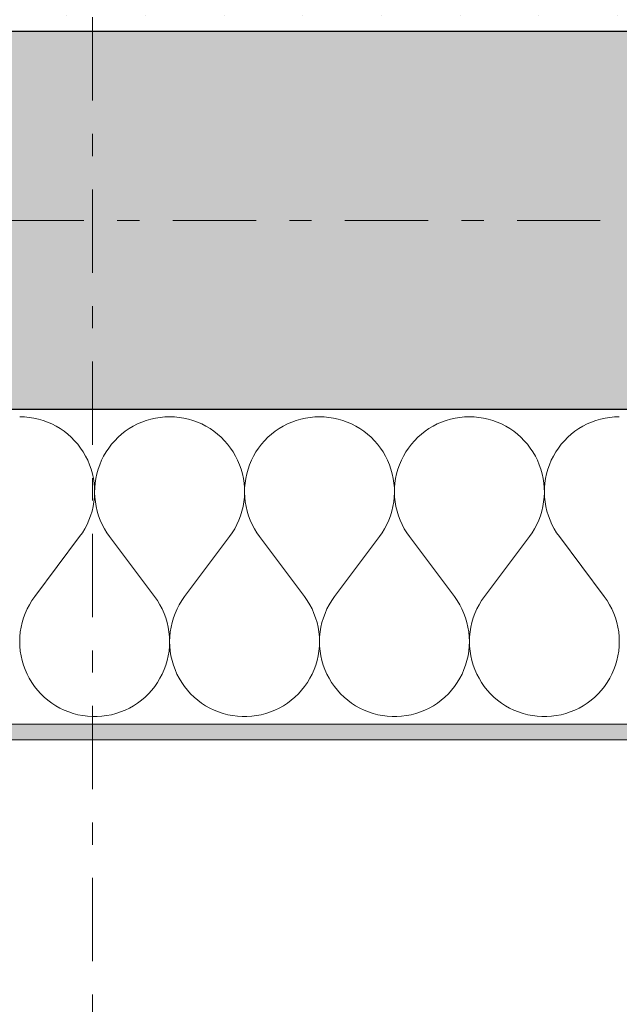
# Model space of a CAD drawing. Extents: x 100 to 2982, y 37 to 2050.
# Tile 64 of 130: x 1693 to 1731, y 558 to 620. Entities that reach past the tile are written whole.
import ezdxf
from ezdxf.xclip import XClip

# ---------------------------------------------------------------- set-up
doc = ezdxf.new("R2010")
doc.units = 0
doc.header["$MEASUREMENT"] = 0
doc.header["$XCLIPFRAME"] = 0
doc.linetypes.add('Przerywana podwójnie', pattern=[54.680554, 26.458333, -10.583333, 7.055556, -10.583333])
for name, color, linetype in [('410-K Osie', 7, 'Continuous'), ('420-K Ściany', 7, 'Continuous'), ('820-G Rysunki Obrazki', 7, 'Continuous')]:
    doc.layers.add(name, color=color, linetype=linetype)
pattern_1 = [(0, (-18316.349, -206.5255), (0, 8.660254), [0, -5]), (0, (-18313.849, -202.195), (0, 8.660254), [0, -5])]

# ---------------------------------------------------------------- blocks, each defined once
blk = doc.blocks.new('*X8')
at = {"layer": '420-K Ściany', "color": 174, "linetype": 'Continuous', "lineweight": 5, "ltscale": 0.2}
for p, q in [((1693.476, 595.023), (1693.175, 595.033)), ((1693.776, 594.995), (1693.476, 595.023)), ((1694.073, 594.947), (1693.776, 594.995)), ((1694.367, 594.881), (1694.073, 594.947)), ((1701.8, 594.947), (1701.507, 594.881)), ((1702.098, 594.995), (1701.8, 594.947)), ((1702.398, 595.023), (1702.098, 594.995)), ((1702.699, 595.033), (1702.398, 595.023)), ((1703, 595.023), (1702.699, 595.033)), ((1703.3, 594.995), (1703, 595.023)), ((1703.597, 594.947), (1703.3, 594.995)), ((1703.891, 594.881), (1703.597, 594.947)), ((1711.324, 594.947), (1711.03, 594.881)), ((1711.622, 594.995), (1711.324, 594.947)), ((1711.922, 595.023), (1711.622, 594.995)), ((1712.223, 595.033), (1711.922, 595.023)), ((1712.524, 595.023), (1712.223, 595.033)), ((1712.823, 594.995), (1712.524, 595.023)), ((1713.121, 594.947), (1712.823, 594.995)), ((1713.415, 594.881), (1713.121, 594.947)), ((1720.848, 594.947), (1720.554, 594.881)), ((1721.145, 594.995), (1720.848, 594.947)), ((1721.445, 595.023), (1721.145, 594.995)), ((1721.746, 595.033), (1721.445, 595.023)), ((1722.047, 595.023), (1721.746, 595.033)), ((1722.347, 594.995), (1722.047, 595.023)), ((1722.645, 594.947), (1722.347, 594.995)), ((1722.939, 594.881), (1722.645, 594.947)), ((1730.372, 594.947), (1730.078, 594.881)), ((1730.669, 594.995), (1730.372, 594.947)), ((1730.969, 595.023), (1730.669, 594.995)), ((1731.27, 595.033), (1730.969, 595.023)), ((1694.656, 594.796), (1694.367, 594.881)), ((1694.939, 594.694), (1694.656, 594.796)), ((1695.216, 594.573), (1694.939, 594.694)), ((1695.483, 594.436), (1695.216, 594.573)), ((1695.742, 594.281), (1695.483, 594.436)), ((1695.991, 594.111), (1695.742, 594.281)), ((1700.132, 594.281), (1699.883, 594.111)), ((1700.39, 594.436), (1700.132, 594.281)), ((1700.658, 594.573), (1700.39, 594.436)), ((1700.934, 594.694), (1700.658, 594.573)), ((1701.217, 594.796), (1700.934, 594.694)), ((1701.507, 594.881), (1701.217, 594.796)), ((1704.18, 594.796), (1703.891, 594.881)), ((1704.463, 594.694), (1704.18, 594.796)), ((1704.739, 594.573), (1704.463, 594.694)), ((1705.007, 594.436), (1704.739, 594.573)), ((1705.266, 594.281), (1705.007, 594.436)), ((1705.514, 594.111), (1705.266, 594.281)), ((1709.655, 594.281), (1709.407, 594.111)), ((1709.914, 594.436), (1709.655, 594.281)), ((1710.182, 594.573), (1709.914, 594.436)), ((1710.458, 594.694), (1710.182, 594.573)), ((1710.741, 594.796), (1710.458, 594.694)), ((1711.03, 594.881), (1710.741, 594.796)), ((1713.704, 594.796), (1713.415, 594.881)), ((1713.987, 594.694), (1713.704, 594.796)), ((1714.263, 594.573), (1713.987, 594.694)), ((1714.531, 594.436), (1714.263, 594.573)), ((1714.79, 594.281), (1714.531, 594.436)), ((1715.038, 594.111), (1714.79, 594.281)), ((1719.179, 594.281), (1718.931, 594.111)), ((1719.438, 594.436), (1719.179, 594.281)), ((1719.706, 594.573), (1719.438, 594.436)), ((1719.982, 594.694), (1719.706, 594.573)), ((1720.265, 594.796), (1719.982, 594.694)), ((1720.554, 594.881), (1720.265, 594.796)), ((1723.228, 594.796), (1722.939, 594.881)), ((1723.511, 594.694), (1723.228, 594.796)), ((1723.787, 594.573), (1723.511, 594.694)), ((1724.055, 594.436), (1723.787, 594.573)), ((1724.314, 594.281), (1724.055, 594.436)), ((1724.562, 594.111), (1724.314, 594.281)), ((1728.703, 594.281), (1728.455, 594.111)), ((1728.962, 594.436), (1728.703, 594.281)), ((1729.23, 594.573), (1728.962, 594.436)), ((1729.506, 594.694), (1729.23, 594.573)), ((1729.789, 594.796), (1729.506, 594.694)), ((1730.078, 594.881), (1729.789, 594.796)), ((1696.228, 593.925), (1695.991, 594.111)), ((1696.453, 593.725), (1696.228, 593.925)), ((1696.665, 593.511), (1696.453, 593.725)), ((1699.421, 593.725), (1699.209, 593.511)), ((1699.646, 593.925), (1699.421, 593.725)), ((1699.883, 594.111), (1699.646, 593.925)), ((1705.752, 593.925), (1705.514, 594.111)), ((1705.977, 593.725), (1705.752, 593.925)), ((1706.188, 593.511), (1705.977, 593.725)), ((1708.945, 593.725), (1708.733, 593.511)), ((1709.17, 593.925), (1708.945, 593.725)), ((1709.407, 594.111), (1709.17, 593.925)), ((1715.275, 593.925), (1715.038, 594.111)), ((1715.5, 593.725), (1715.275, 593.925)), ((1715.712, 593.511), (1715.5, 593.725)), ((1718.469, 593.725), (1718.257, 593.511)), ((1718.694, 593.925), (1718.469, 593.725)), ((1718.931, 594.111), (1718.694, 593.925)), ((1724.799, 593.925), (1724.562, 594.111)), ((1725.024, 593.725), (1724.799, 593.925)), ((1725.236, 593.511), (1725.024, 593.725)), ((1727.992, 593.725), (1727.781, 593.511)), ((1728.217, 593.925), (1727.992, 593.725)), ((1728.455, 594.111), (1728.217, 593.925)), ((1696.862, 593.284), (1696.665, 593.511)), ((1697.046, 593.045), (1696.862, 593.284)), ((1697.213, 592.794), (1697.046, 593.045)), ((1698.828, 593.045), (1698.661, 592.794)), ((1699.011, 593.284), (1698.828, 593.045)), ((1699.209, 593.511), (1699.011, 593.284)), ((1706.386, 593.284), (1706.188, 593.511)), ((1706.569, 593.045), (1706.386, 593.284)), ((1706.737, 592.794), (1706.569, 593.045)), ((1708.352, 593.045), (1708.184, 592.794)), ((1708.535, 593.284), (1708.352, 593.045)), ((1708.733, 593.511), (1708.535, 593.284)), ((1715.91, 593.284), (1715.712, 593.511)), ((1716.093, 593.045), (1715.91, 593.284)), ((1716.261, 592.794), (1716.093, 593.045)), ((1717.876, 593.045), (1717.708, 592.794)), ((1718.059, 593.284), (1717.876, 593.045)), ((1718.257, 593.511), (1718.059, 593.284)), ((1725.434, 593.284), (1725.236, 593.511)), ((1725.617, 593.045), (1725.434, 593.284)), ((1725.785, 592.794), (1725.617, 593.045)), ((1727.4, 593.045), (1727.232, 592.794)), ((1727.583, 593.284), (1727.4, 593.045)), ((1727.781, 593.511), (1727.583, 593.284)), ((1697.365, 592.534), (1697.213, 592.794)), ((1697.499, 592.265), (1697.365, 592.534)), ((1698.509, 592.534), (1698.374, 592.265)), ((1698.661, 592.794), (1698.509, 592.534)), ((1706.888, 592.534), (1706.737, 592.794)), ((1707.023, 592.265), (1706.888, 592.534)), ((1708.033, 592.534), (1707.898, 592.265)), ((1708.184, 592.794), (1708.033, 592.534)), ((1716.412, 592.534), (1716.261, 592.794)), ((1716.547, 592.265), (1716.412, 592.534)), ((1717.557, 592.534), (1717.422, 592.265)), ((1717.708, 592.794), (1717.557, 592.534)), ((1725.936, 592.534), (1725.785, 592.794)), ((1726.071, 592.265), (1725.936, 592.534)), ((1727.08, 592.534), (1726.946, 592.265)), ((1727.232, 592.794), (1727.08, 592.534)), ((1697.617, 591.987), (1697.499, 592.265)), ((1697.716, 591.703), (1697.617, 591.987)), ((1698.257, 591.987), (1698.157, 591.703)), ((1698.374, 592.265), (1698.257, 591.987)), ((1707.141, 591.987), (1707.023, 592.265)), ((1707.24, 591.703), (1707.141, 591.987)), ((1707.781, 591.987), (1707.681, 591.703)), ((1707.898, 592.265), (1707.781, 591.987)), ((1716.664, 591.987), (1716.547, 592.265)), ((1716.764, 591.703), (1716.664, 591.987)), ((1717.305, 591.987), (1717.205, 591.703)), ((1717.422, 592.265), (1717.305, 591.987)), ((1726.188, 591.987), (1726.071, 592.265)), ((1726.288, 591.703), (1726.188, 591.987)), ((1726.828, 591.987), (1726.729, 591.703)), ((1726.946, 592.265), (1726.828, 591.987)), ((1697.798, 591.413), (1697.716, 591.703)), ((1697.861, 591.118), (1697.798, 591.413)), ((1698.076, 591.413), (1698.013, 591.118)), ((1698.157, 591.703), (1698.076, 591.413)), ((1707.322, 591.413), (1707.24, 591.703)), ((1707.385, 591.118), (1707.322, 591.413)), ((1707.6, 591.413), (1707.537, 591.118)), ((1707.681, 591.703), (1707.6, 591.413)), ((1716.845, 591.413), (1716.764, 591.703)), ((1716.908, 591.118), (1716.845, 591.413)), ((1717.123, 591.413), (1717.061, 591.118)), ((1717.205, 591.703), (1717.123, 591.413)), ((1726.369, 591.413), (1726.288, 591.703)), ((1726.432, 591.118), (1726.369, 591.413)), ((1726.647, 591.413), (1726.584, 591.118)), ((1726.729, 591.703), (1726.647, 591.413)), ((1697.905, 590.82), (1697.861, 591.118)), ((1697.93, 590.52), (1697.905, 590.82)), ((1697.969, 590.82), (1697.943, 590.52)), ((1698.013, 591.118), (1697.969, 590.82)), ((1707.429, 590.82), (1707.385, 591.118)), ((1707.454, 590.52), (1707.429, 590.82)), ((1707.492, 590.82), (1707.467, 590.52)), ((1707.537, 591.118), (1707.492, 590.82)), ((1716.953, 590.82), (1716.908, 591.118)), ((1716.978, 590.52), (1716.953, 590.82)), ((1717.016, 590.82), (1716.991, 590.52)), ((1717.061, 591.118), (1717.016, 590.82)), ((1726.476, 590.82), (1726.432, 591.118)), ((1726.502, 590.52), (1726.476, 590.82)), ((1726.54, 590.82), (1726.515, 590.52)), ((1726.584, 591.118), (1726.54, 590.82)), ((1697.892, 589.619), (1697.924, 589.918)), ((1697.924, 589.918), (1697.937, 590.219)), ((1697.937, 590.219), (1697.93, 590.52)), ((1697.943, 590.52), (1697.937, 590.219)), ((1697.937, 590.219), (1697.95, 589.918)), ((1697.95, 589.918), (1697.982, 589.619)), ((1707.416, 589.619), (1707.448, 589.918)), ((1707.448, 589.918), (1707.46, 590.219)), ((1707.46, 590.219), (1707.454, 590.52)), ((1707.467, 590.52), (1707.461, 590.219)), ((1707.461, 590.219), (1707.474, 589.918)), ((1707.474, 589.918), (1707.506, 589.619)), ((1716.94, 589.619), (1716.971, 589.918)), ((1716.971, 589.918), (1716.984, 590.219)), ((1716.984, 590.219), (1716.978, 590.52)), ((1716.991, 590.52), (1716.985, 590.219)), ((1716.985, 590.219), (1716.998, 589.918)), ((1716.998, 589.918), (1717.029, 589.619)), ((1726.463, 589.619), (1726.495, 589.918)), ((1726.495, 589.918), (1726.508, 590.219)), ((1726.508, 590.219), (1726.502, 590.52)), ((1726.515, 590.52), (1726.509, 590.219)), ((1726.509, 590.219), (1726.521, 589.918)), ((1726.521, 589.918), (1726.553, 589.619)), ((1697.772, 589.029), (1697.841, 589.322)), ((1697.841, 589.322), (1697.892, 589.619)), ((1697.982, 589.619), (1698.032, 589.322)), ((1698.032, 589.322), (1698.102, 589.029)), ((1707.296, 589.029), (1707.365, 589.322)), ((1707.365, 589.322), (1707.416, 589.619)), ((1707.506, 589.619), (1707.556, 589.322)), ((1707.556, 589.322), (1707.626, 589.029)), ((1716.82, 589.029), (1716.889, 589.322)), ((1716.889, 589.322), (1716.94, 589.619)), ((1717.029, 589.619), (1717.08, 589.322)), ((1717.08, 589.322), (1717.149, 589.029)), ((1726.343, 589.029), (1726.413, 589.322)), ((1726.413, 589.322), (1726.463, 589.619)), ((1726.553, 589.619), (1726.604, 589.322)), ((1726.604, 589.322), (1726.673, 589.029)), ((1697.578, 588.458), (1697.684, 588.74)), ((1697.684, 588.74), (1697.772, 589.029)), ((1698.102, 589.029), (1698.189, 588.74)), ((1698.189, 588.74), (1698.295, 588.458)), ((1707.102, 588.458), (1707.208, 588.74)), ((1707.208, 588.74), (1707.296, 589.029)), ((1707.626, 589.029), (1707.713, 588.74)), ((1707.713, 588.74), (1707.819, 588.458)), ((1716.626, 588.458), (1716.732, 588.74)), ((1716.732, 588.74), (1716.82, 589.029)), ((1717.149, 589.029), (1717.237, 588.74)), ((1717.237, 588.74), (1717.343, 588.458)), ((1726.15, 588.458), (1726.256, 588.74)), ((1726.256, 588.74), (1726.343, 589.029)), ((1726.673, 589.029), (1726.761, 588.74)), ((1726.761, 588.74), (1726.867, 588.458)), ((1697.315, 587.917), (1697.455, 588.184)), ((1697.455, 588.184), (1697.578, 588.458)), ((1698.295, 588.458), (1698.419, 588.184)), ((1698.419, 588.184), (1698.559, 587.917)), ((1706.838, 587.917), (1706.979, 588.184)), ((1706.979, 588.184), (1707.102, 588.458)), ((1707.819, 588.458), (1707.942, 588.184)), ((1707.942, 588.184), (1708.083, 587.917)), ((1716.362, 587.917), (1716.503, 588.184)), ((1716.503, 588.184), (1716.626, 588.458)), ((1717.343, 588.458), (1717.466, 588.184)), ((1717.466, 588.184), (1717.607, 587.917)), ((1725.886, 587.917), (1726.027, 588.184)), ((1726.027, 588.184), (1726.15, 588.458)), ((1726.867, 588.458), (1726.99, 588.184)), ((1726.99, 588.184), (1727.131, 587.917)), ((1694.127, 583.604), (1696.984, 587.414)), ((1696.984, 587.414), (1697.157, 587.66)), ((1697.157, 587.66), (1697.315, 587.917)), ((1698.559, 587.917), (1698.716, 587.66)), ((1698.716, 587.66), (1698.889, 587.414)), ((1701.746, 583.604), (1698.889, 587.414)), ((1703.651, 583.604), (1706.508, 587.414)), ((1706.508, 587.414), (1706.681, 587.66)), ((1706.681, 587.66), (1706.838, 587.917)), ((1708.083, 587.917), (1708.24, 587.66)), ((1708.24, 587.66), (1708.413, 587.414)), ((1711.27, 583.604), (1708.413, 587.414)), ((1713.175, 583.604), (1716.032, 587.414)), ((1716.032, 587.414), (1716.205, 587.66)), ((1716.205, 587.66), (1716.362, 587.917)), ((1717.607, 587.917), (1717.764, 587.66)), ((1717.764, 587.66), (1717.937, 587.414)), ((1720.794, 583.604), (1717.937, 587.414)), ((1722.699, 583.604), (1725.556, 587.414)), ((1725.556, 587.414), (1725.729, 587.66)), ((1725.729, 587.66), (1725.886, 587.917)), ((1727.131, 587.917), (1727.288, 587.66)), ((1727.288, 587.66), (1727.461, 587.414)), ((1730.318, 583.604), (1727.461, 587.414)), ((1693.793, 583.093), (1693.651, 582.822)), ((1693.952, 583.354), (1693.793, 583.093)), ((1694.127, 583.604), (1693.952, 583.354)), ((1701.922, 583.354), (1701.746, 583.604)), ((1702.081, 583.093), (1701.922, 583.354)), ((1702.223, 582.822), (1702.081, 583.093)), ((1703.317, 583.093), (1703.175, 582.822)), ((1703.476, 583.354), (1703.317, 583.093)), ((1703.651, 583.604), (1703.476, 583.354)), ((1711.446, 583.354), (1711.27, 583.604)), ((1711.605, 583.093), (1711.446, 583.354)), ((1711.747, 582.822), (1711.605, 583.093)), ((1712.841, 583.093), (1712.699, 582.822)), ((1713, 583.354), (1712.841, 583.093)), ((1713.175, 583.604), (1713, 583.354)), ((1720.969, 583.354), (1720.794, 583.604)), ((1721.128, 583.093), (1720.969, 583.354)), ((1721.27, 582.822), (1721.128, 583.093)), ((1722.364, 583.093), (1722.222, 582.822)), ((1722.523, 583.354), (1722.364, 583.093)), ((1722.699, 583.604), (1722.523, 583.354)), ((1730.493, 583.354), (1730.318, 583.604)), ((1730.652, 583.093), (1730.493, 583.354)), ((1730.794, 582.822), (1730.652, 583.093)), ((1693.527, 582.543), (1693.421, 582.257)), ((1693.651, 582.822), (1693.527, 582.543)), ((1702.347, 582.543), (1702.223, 582.822)), ((1702.453, 582.257), (1702.347, 582.543)), ((1703.051, 582.543), (1702.944, 582.257)), ((1703.175, 582.822), (1703.051, 582.543)), ((1711.871, 582.543), (1711.747, 582.822)), ((1711.977, 582.257), (1711.871, 582.543)), ((1712.574, 582.543), (1712.468, 582.257)), ((1712.699, 582.822), (1712.574, 582.543)), ((1721.395, 582.543), (1721.27, 582.822)), ((1721.501, 582.257), (1721.395, 582.543)), ((1722.098, 582.543), (1721.992, 582.257)), ((1722.222, 582.822), (1722.098, 582.543)), ((1730.918, 582.543), (1730.794, 582.822)), ((1731.025, 582.257), (1730.918, 582.543)), ((1693.333, 581.964), (1693.264, 581.666)), ((1693.421, 582.257), (1693.333, 581.964)), ((1702.541, 581.964), (1702.453, 582.257)), ((1702.609, 581.666), (1702.541, 581.964)), ((1702.857, 581.964), (1702.788, 581.666)), ((1702.944, 582.257), (1702.857, 581.964)), ((1712.064, 581.964), (1711.977, 582.257)), ((1712.133, 581.666), (1712.064, 581.964)), ((1712.381, 581.964), (1712.312, 581.666)), ((1712.468, 582.257), (1712.381, 581.964)), ((1721.588, 581.964), (1721.501, 582.257)), ((1721.657, 581.666), (1721.588, 581.964)), ((1721.904, 581.964), (1721.836, 581.666)), ((1721.992, 582.257), (1721.904, 581.964)), ((1731.112, 581.964), (1731.025, 582.257)), ((1731.181, 581.666), (1731.112, 581.964)), ((1693.215, 581.364), (1693.185, 581.06)), ((1693.264, 581.666), (1693.215, 581.364)), ((1702.659, 581.364), (1702.609, 581.666)), ((1702.688, 581.06), (1702.659, 581.364)), ((1702.739, 581.364), (1702.709, 581.06)), ((1702.788, 581.666), (1702.739, 581.364)), ((1712.182, 581.364), (1712.133, 581.666)), ((1712.212, 581.06), (1712.182, 581.364)), ((1712.263, 581.364), (1712.233, 581.06)), ((1712.312, 581.666), (1712.263, 581.364)), ((1721.706, 581.364), (1721.657, 581.666)), ((1721.736, 581.06), (1721.706, 581.364)), ((1721.787, 581.364), (1721.757, 581.06)), ((1721.836, 581.666), (1721.787, 581.364)), ((1731.23, 581.364), (1731.181, 581.666)), ((1731.26, 581.06), (1731.23, 581.364)), ((1693.185, 581.06), (1693.175, 580.755)), ((1693.175, 580.755), (1693.184, 580.449)), ((1702.699, 580.755), (1702.688, 581.06)), ((1702.689, 580.449), (1702.699, 580.755)), ((1702.709, 581.06), (1702.699, 580.755)), ((1702.699, 580.755), (1702.708, 580.449)), ((1712.223, 580.755), (1712.212, 581.06)), ((1712.213, 580.449), (1712.223, 580.755)), ((1712.233, 581.06), (1712.223, 580.755)), ((1712.223, 580.755), (1712.232, 580.449)), ((1721.746, 580.755), (1721.736, 581.06)), ((1721.737, 580.449), (1721.746, 580.755)), ((1721.757, 581.06), (1721.746, 580.755)), ((1721.746, 580.755), (1721.756, 580.449)), ((1731.27, 580.755), (1731.26, 581.06)), ((1731.261, 580.449), (1731.27, 580.755)), ((1693.184, 580.449), (1693.213, 580.145)), ((1693.213, 580.145), (1693.261, 579.844)), ((1702.612, 579.844), (1702.661, 580.145)), ((1702.661, 580.145), (1702.689, 580.449)), ((1702.708, 580.449), (1702.737, 580.145)), ((1702.737, 580.145), (1702.785, 579.844)), ((1712.136, 579.844), (1712.184, 580.145)), ((1712.184, 580.145), (1712.213, 580.449)), ((1712.232, 580.449), (1712.261, 580.145)), ((1712.261, 580.145), (1712.309, 579.844)), ((1721.66, 579.844), (1721.708, 580.145)), ((1721.708, 580.145), (1721.737, 580.449)), ((1721.756, 580.449), (1721.785, 580.145)), ((1721.785, 580.145), (1721.833, 579.844)), ((1731.184, 579.844), (1731.232, 580.145)), ((1731.232, 580.145), (1731.261, 580.449)), ((1693.261, 579.844), (1693.329, 579.546)), ((1693.329, 579.546), (1693.416, 579.252)), ((1702.458, 579.252), (1702.545, 579.546)), ((1702.545, 579.546), (1702.612, 579.844)), ((1702.785, 579.844), (1702.853, 579.546)), ((1702.853, 579.546), (1702.939, 579.252)), ((1711.982, 579.252), (1712.069, 579.546)), ((1712.069, 579.546), (1712.136, 579.844)), ((1712.309, 579.844), (1712.377, 579.546)), ((1712.377, 579.546), (1712.463, 579.252)), ((1721.506, 579.252), (1721.592, 579.546)), ((1721.592, 579.546), (1721.66, 579.844)), ((1721.833, 579.844), (1721.9, 579.546)), ((1721.9, 579.546), (1721.987, 579.252)), ((1731.03, 579.252), (1731.116, 579.546)), ((1731.116, 579.546), (1731.184, 579.844)), ((1693.416, 579.252), (1693.521, 578.966)), ((1693.521, 578.966), (1693.644, 578.686)), ((1693.644, 578.686), (1693.785, 578.415)), ((1702.089, 578.415), (1702.23, 578.686)), ((1702.23, 578.686), (1702.353, 578.966)), ((1702.353, 578.966), (1702.458, 579.252)), ((1702.939, 579.252), (1703.045, 578.966)), ((1703.045, 578.966), (1703.168, 578.686)), ((1703.168, 578.686), (1703.309, 578.415)), ((1711.612, 578.415), (1711.753, 578.686)), ((1711.753, 578.686), (1711.877, 578.966)), ((1711.877, 578.966), (1711.982, 579.252)), ((1712.463, 579.252), (1712.568, 578.966)), ((1712.568, 578.966), (1712.692, 578.686)), ((1712.692, 578.686), (1712.833, 578.415)), ((1721.136, 578.415), (1721.277, 578.686)), ((1721.277, 578.686), (1721.401, 578.966)), ((1721.401, 578.966), (1721.506, 579.252)), ((1721.987, 579.252), (1722.092, 578.966)), ((1722.092, 578.966), (1722.215, 578.686)), ((1722.215, 578.686), (1722.357, 578.415)), ((1730.66, 578.415), (1730.801, 578.686)), ((1730.801, 578.686), (1730.924, 578.966)), ((1730.924, 578.966), (1731.03, 579.252)), ((1693.785, 578.415), (1693.943, 578.153)), ((1693.943, 578.153), (1694.118, 577.903)), ((1701.756, 577.903), (1701.931, 578.153)), ((1701.931, 578.153), (1702.089, 578.415)), ((1703.309, 578.415), (1703.467, 578.153)), ((1703.467, 578.153), (1703.642, 577.903)), ((1711.28, 577.903), (1711.454, 578.153)), ((1711.454, 578.153), (1711.612, 578.415)), ((1712.833, 578.415), (1712.991, 578.153)), ((1712.991, 578.153), (1713.165, 577.903)), ((1720.804, 577.903), (1720.978, 578.153)), ((1720.978, 578.153), (1721.136, 578.415)), ((1722.357, 578.415), (1722.515, 578.153)), ((1722.515, 578.153), (1722.689, 577.903)), ((1730.327, 577.903), (1730.502, 578.153)), ((1730.502, 578.153), (1730.66, 578.415)), ((1694.118, 577.903), (1694.308, 577.664)), ((1694.308, 577.664), (1694.513, 577.437)), ((1694.513, 577.437), (1694.733, 577.224)), ((1701.141, 577.224), (1701.36, 577.437)), ((1701.36, 577.437), (1701.566, 577.664)), ((1701.566, 577.664), (1701.756, 577.903)), ((1703.642, 577.903), (1703.832, 577.664)), ((1703.832, 577.664), (1704.037, 577.437)), ((1704.037, 577.437), (1704.256, 577.224)), ((1710.665, 577.224), (1710.884, 577.437)), ((1710.884, 577.437), (1711.089, 577.664)), ((1711.089, 577.664), (1711.28, 577.903)), ((1713.165, 577.903), (1713.356, 577.664)), ((1713.356, 577.664), (1713.561, 577.437)), ((1713.561, 577.437), (1713.78, 577.224)), ((1720.189, 577.224), (1720.408, 577.437)), ((1720.408, 577.437), (1720.613, 577.664)), ((1720.613, 577.664), (1720.804, 577.903)), ((1722.689, 577.903), (1722.88, 577.664)), ((1722.88, 577.664), (1723.085, 577.437)), ((1723.085, 577.437), (1723.304, 577.224)), ((1729.712, 577.224), (1729.932, 577.437)), ((1729.932, 577.437), (1730.137, 577.664)), ((1730.137, 577.664), (1730.327, 577.903)), ((1694.733, 577.224), (1694.965, 577.026)), ((1694.965, 577.026), (1695.21, 576.843)), ((1695.21, 576.843), (1695.466, 576.676)), ((1700.408, 576.676), (1700.664, 576.843)), ((1700.664, 576.843), (1700.909, 577.026)), ((1700.909, 577.026), (1701.141, 577.224)), ((1704.256, 577.224), (1704.489, 577.026)), ((1704.489, 577.026), (1704.734, 576.843)), ((1704.734, 576.843), (1704.99, 576.676)), ((1709.932, 576.676), (1710.188, 576.843)), ((1710.188, 576.843), (1710.432, 577.026)), ((1710.432, 577.026), (1710.665, 577.224)), ((1713.78, 577.224), (1714.013, 577.026)), ((1714.013, 577.026), (1714.258, 576.843)), ((1714.258, 576.843), (1714.514, 576.676)), ((1719.455, 576.676), (1719.711, 576.843)), ((1719.711, 576.843), (1719.956, 577.026)), ((1719.956, 577.026), (1720.189, 577.224)), ((1723.304, 577.224), (1723.537, 577.026)), ((1723.537, 577.026), (1723.781, 576.843)), ((1723.781, 576.843), (1724.037, 576.676)), ((1728.979, 576.676), (1729.235, 576.843)), ((1729.235, 576.843), (1729.48, 577.026)), ((1729.48, 577.026), (1729.712, 577.224)), ((1695.466, 576.676), (1695.732, 576.526)), ((1695.732, 576.526), (1696.007, 576.393)), ((1696.007, 576.393), (1696.291, 576.279)), ((1696.291, 576.279), (1696.581, 576.182)), ((1696.581, 576.182), (1696.876, 576.105)), ((1698.998, 576.105), (1699.293, 576.182)), ((1699.293, 576.182), (1699.583, 576.279)), ((1699.583, 576.279), (1699.866, 576.393)), ((1699.866, 576.393), (1700.142, 576.526)), ((1700.142, 576.526), (1700.408, 576.676)), ((1704.99, 576.676), (1705.256, 576.526)), ((1705.256, 576.526), (1705.531, 576.393)), ((1705.531, 576.393), (1705.814, 576.279)), ((1705.814, 576.279), (1706.104, 576.182)), ((1706.104, 576.182), (1706.4, 576.105)), ((1708.521, 576.105), (1708.817, 576.182)), ((1708.817, 576.182), (1709.107, 576.279)), ((1709.107, 576.279), (1709.39, 576.393)), ((1709.39, 576.393), (1709.665, 576.526)), ((1709.665, 576.526), (1709.932, 576.676)), ((1714.514, 576.676), (1714.78, 576.526)), ((1714.78, 576.526), (1715.055, 576.393)), ((1715.055, 576.393), (1715.338, 576.279)), ((1715.338, 576.279), (1715.628, 576.182)), ((1715.628, 576.182), (1715.924, 576.105)), ((1718.045, 576.105), (1718.341, 576.182)), ((1718.341, 576.182), (1718.631, 576.279)), ((1718.631, 576.279), (1718.914, 576.393)), ((1718.914, 576.393), (1719.189, 576.526)), ((1719.189, 576.526), (1719.455, 576.676)), ((1724.037, 576.676), (1724.304, 576.526)), ((1724.304, 576.526), (1724.579, 576.393)), ((1724.579, 576.393), (1724.862, 576.279)), ((1724.862, 576.279), (1725.152, 576.182)), ((1725.152, 576.182), (1725.448, 576.105)), ((1727.569, 576.105), (1727.865, 576.182)), ((1727.865, 576.182), (1728.155, 576.279)), ((1728.155, 576.279), (1728.438, 576.393)), ((1728.438, 576.393), (1728.713, 576.526)), ((1728.713, 576.526), (1728.979, 576.676)), ((1696.876, 576.105), (1697.176, 576.046)), ((1697.176, 576.046), (1697.479, 576.007)), ((1697.479, 576.007), (1697.784, 575.988)), ((1697.784, 575.988), (1698.09, 575.988)), ((1698.09, 575.988), (1698.395, 576.007)), ((1698.395, 576.007), (1698.698, 576.046)), ((1698.698, 576.046), (1698.998, 576.105)), ((1706.4, 576.105), (1706.7, 576.046)), ((1706.7, 576.046), (1707.003, 576.007)), ((1707.003, 576.007), (1707.308, 575.988)), ((1707.308, 575.988), (1707.613, 575.988)), ((1707.613, 575.988), (1707.918, 576.007)), ((1707.918, 576.007), (1708.221, 576.046)), ((1708.221, 576.046), (1708.521, 576.105)), ((1715.924, 576.105), (1716.224, 576.046)), ((1716.224, 576.046), (1716.527, 576.007)), ((1716.527, 576.007), (1716.832, 575.988)), ((1716.832, 575.988), (1717.137, 575.988)), ((1717.137, 575.988), (1717.442, 576.007)), ((1717.442, 576.007), (1717.745, 576.046)), ((1717.745, 576.046), (1718.045, 576.105)), ((1725.448, 576.105), (1725.747, 576.046)), ((1725.747, 576.046), (1726.051, 576.007)), ((1726.051, 576.007), (1726.355, 575.988)), ((1726.355, 575.988), (1726.661, 575.988)), ((1726.661, 575.988), (1726.966, 576.007)), ((1726.966, 576.007), (1727.269, 576.046)), ((1727.269, 576.046), (1727.569, 576.105))]:
    blk.add_line(p, q, dxfattribs=at)
blk = doc.blocks.new('Rysunek_1_1', base_point=(-18316.349, -206.526))
at = {"layer": '420-K Ściany', "linetype": 'Continuous', "lineweight": 5}
h = blk.add_hatch(dxfattribs=at)
h.set_pattern_fill('Tynk_0001', color=180, style=0, pattern_type=2)
h.set_pattern_definition(pattern_1)
h.paths.add_polyline_path([(1867.622, 621.009), (1589.802, 621.009), (1589.802, 619.509), (1867.622, 619.509)])
at = {"layer": '420-K Ściany', "linetype": 'Continuous', "lineweight": 13}
blk.add_hatch(color=62, dxfattribs=at).paths.add_polyline_path([(1589.802, 619.509), (1589.802, 603.509), (1589.802, 595.509), (1869.122, 595.509), (1869.122, 619.509)])
at = {"layer": '420-K Ściany', "linetype": 'Continuous', "lineweight": 5}
h = blk.add_hatch(dxfattribs=at)
h.set_pattern_fill('Tynk_0001', color=176, style=0, pattern_type=2)
h.set_pattern_definition(pattern_1)
h.paths.add_polyline_path([(1583.802, 575.509), (1583.802, 574.509), (2179.802, 574.509), (2179.802, 575.509)])
at = {"layer": '410-K Osie', "color": 101, "linetype": 'Przerywana podwójnie', "lineweight": 5, "ltscale": 0.2}
blk.add_line((1697.802, 1801.509), (1697.802, 517.46), dxfattribs=at)
blk.add_line((1697.802, 1801.509), (1697.802, 517.46), dxfattribs=at)
at = {"layer": '410-K Osie', "color": 4, "linetype": 'Przerywana podwójnie', "lineweight": 13, "ltscale": 0.2}
blk.add_line((587.417, 607.509), (2253.561, 607.509), dxfattribs=at)
blk.add_line((587.417, 607.509), (2253.561, 607.509), dxfattribs=at)
at = {"layer": '420-K Ściany', "color": 27, "linetype": 'Continuous', "lineweight": 25, "ltscale": 0.2}
for p, q in [((1869.122, 619.509), (1589.802, 619.509)), ((1589.802, 595.509), (1869.122, 595.509))]:
    blk.add_line(p, q, dxfattribs=at)
at = {"layer": '420-K Ściany', "color": 67, "linetype": 'Continuous', "lineweight": 13, "ltscale": 0.2}
blk.add_line((1583.802, 575.509), (2159.802, 575.509), dxfattribs=at)
at = {"layer": '420-K Ściany', "color": 47, "linetype": 'Continuous', "lineweight": 15, "ltscale": 0.2, "flags": 128}
blk.add_lwpolyline([(1583.802, 574.509), (2180.802, 574.509)], dxfattribs=at)
at = {"color": 65, "linetype": 'Continuous', "lineweight": 13, "ltscale": 0.2}
blk.add_blockref('*X8', (0, 0), dxfattribs=at)

msp = doc.modelspace()

# ---------------------------------------------------------------- block references
at = {"layer": '820-G Rysunki Obrazki', "color": 65, "linetype": 'Continuous', "lineweight": 13, "ltscale": 0.2}
ref = msp.add_blockref('Rysunek_1_1', (-18316.349, -206.526), dxfattribs=at)
XClip(ref).set_block_clipping_path([(244.527027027, 75.2081975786), (2570.9054054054, 2024.1891891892)])

doc.saveas('drawing.dxf')
